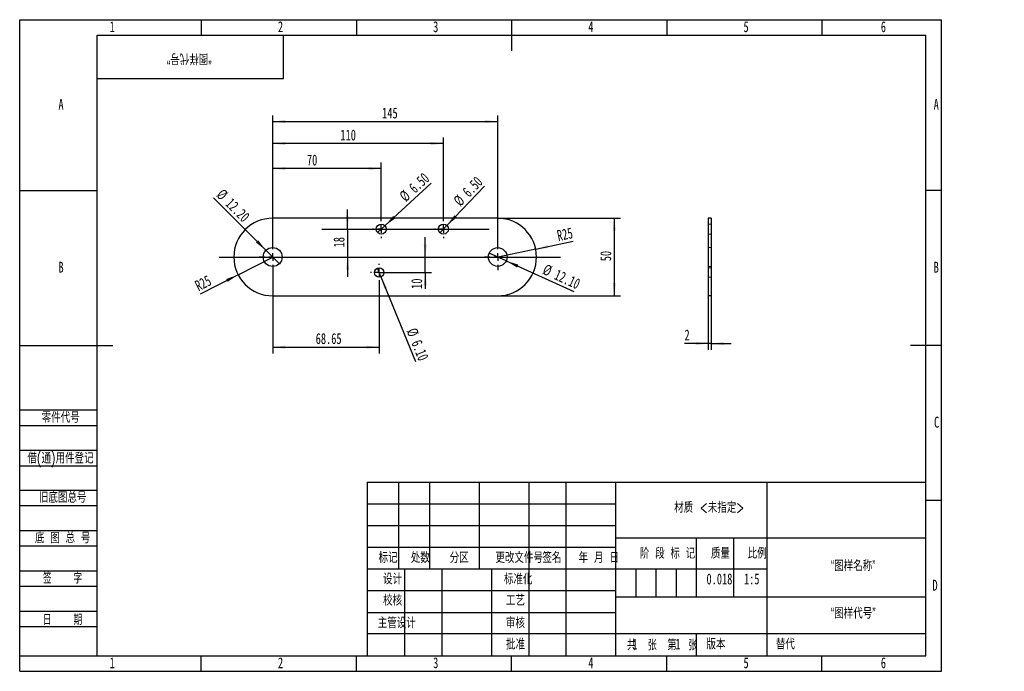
# Model space of a CAD drawing. Header units: millimetres. Extents: x 0 to 317, y 0 to 210.
import ezdxf

# ---------------------------------------------------------------- set-up
doc = ezdxf.new("R2010")
doc.units = ezdxf.units.MM
doc.linetypes.add('HIDDEN', pattern=[1.905, 1.27, -0.635])
doc.layers.add('图框', color=7, linetype='Continuous')
doc.layers.add('粗实线层', color=7, linetype='Continuous', lineweight=25)
doc.styles.add('SLDTEXTSTYLE0', font='TXT', dxfattribs={"width": 0.7, "bigfont": 'bigfont'})
doc.styles.add('SLDTEXTSTYLE1', font='TXT', dxfattribs={"width": 0.6, "bigfont": 'bigfont'})
doc.styles.add('SLDTEXTSTYLE2', font='TXT', dxfattribs={"width": 0.614286, "bigfont": 'bigfont'})
doc.styles.add('SLDTEXTSTYLE3', font='TXT', dxfattribs={"width": 0.62, "bigfont": 'bigfont'})
doc.styles.add('SLDTEXTSTYLE4', font='TXT', dxfattribs={"width": 0.566667, "bigfont": 'bigfont'})
doc.styles.add('SLDTEXTSTYLE5', font='TXT', dxfattribs={"width": 0.7})
doc.dimstyles.new('SLDDIMSTYLE0', dxfattribs={"dimtxt": 3.5, "dimasz": 4.08, "dimexe": 0, "dimexo": 0.0625, "dimgap": 0.875, "dimtad": 2, "dimlfac": 2, "dimrnd": 1e-09, "dimzin": 12, "dimdsep": 46, "dimtxsty": 'SLDTEXTSTYLE5', "dimsah": 1, "dimcen": 0.09, "dimadec": 0, "dimazin": 3, "dimtfac": 1, "dimtmove": 0, "dimatfit": 0, "dimfxl": 0, "dimfrac": 2, "dimtolj": 1, "dimtzin": 12, "dimarcsym": 0})
doc.dimstyles.new('SLDDIMSTYLE1', dxfattribs={"dimtxt": 3.5, "dimasz": 4.08, "dimexe": 0, "dimexo": 0.0625, "dimgap": 0.875, "dimtad": 2, "dimlfac": 2, "dimrnd": 1e-09, "dimzin": 4, "dimdsep": 46, "dimtxsty": 'SLDTEXTSTYLE5', "dimblk1": 'NONE', "dimsah": 1, "dimcen": 0, "dimadec": 0, "dimazin": 1, "dimtfac": 1, "dimtmove": 0, "dimatfit": 3, "dimldrblk": 'NONE', "dimfxl": 0, "dimfrac": 2, "dimtolj": 1, "dimtzin": 12, "dimarcsym": 0})
doc.dimstyles.new('SLDDIMSTYLE2', dxfattribs={"dimtxt": 3.5, "dimasz": 4.08, "dimexe": 0, "dimexo": 0.0625, "dimgap": 0.875, "dimtad": 2, "dimlfac": 2, "dimrnd": 1e-09, "dimzin": 12, "dimdsep": 46, "dimtxsty": 'SLDTEXTSTYLE5', "dimsah": 1, "dimcen": 0, "dimadec": 0, "dimazin": 3, "dimtfac": 1, "dimtofl": 0, "dimtmove": 0, "dimatfit": 3, "dimfxl": 0, "dimfrac": 2, "dimtolj": 1, "dimtzin": 12, "dimarcsym": 0})
doc.dimstyles.new('SLDDIMSTYLE3', dxfattribs={"dimtxt": 3.5, "dimasz": 4.08, "dimexe": 0, "dimexo": 0.0625, "dimgap": 0.875, "dimtad": 2, "dimlfac": 2, "dimrnd": 1e-09, "dimzin": 12, "dimdsep": 46, "dimtxsty": 'SLDTEXTSTYLE5', "dimsah": 1, "dimcen": 0.09, "dimadec": 0, "dimazin": 3, "dimtfac": 1, "dimtofl": 0, "dimtmove": 0, "dimatfit": 3, "dimfxl": 0, "dimfrac": 2, "dimtolj": 1, "dimtzin": 12, "dimarcsym": 0})

# ---------------------------------------------------------------- blocks, each defined once
blk = doc.blocks.new('_D')
at = {"layer": '图框'}
for p, q in [((130.67, 133.52), (130.67, 139.87)), ((130.67, 128.52), (130.67, 133.52)), ((115.84, 128.52), (132.67, 128.52)), ((130.67, 128.52), (130.67, 123.25))]:
    blk.add_line(p, q, dxfattribs=at)
for points in [[(130.67, 133.52), (131.18, 137.6), (130.16, 137.6)], [(130.67, 128.52), (130.16, 124.44), (131.18, 124.44)]]:
    blk.add_solid(points, dxfattribs=at)
at = {"layer": '图框', "insert": (126.16, 123.25), "char_height": 3.5, "attachment_point": 1, "rotation": 90, "style": 'SLDTEXTSTYLE5'}
blk.add_mtext('10', dxfattribs=at)
blk = doc.blocks.new('_D_1')
at = {"layer": '图框'}
for p, q in [((105.64, 142.52), (105.64, 148.87)), ((105.64, 142.52), (105.64, 133.52)), ((105.64, 133.52), (105.64, 127.17))]:
    blk.add_line(p, q, dxfattribs=at)
for points in [[(105.64, 142.52), (106.15, 146.6), (105.13, 146.6)], [(105.64, 133.52), (105.13, 129.44), (106.15, 129.44)]]:
    blk.add_solid(points, dxfattribs=at)
at = {"layer": '图框', "insert": (101.13, 136.62), "char_height": 3.5, "attachment_point": 1, "rotation": 90, "style": 'SLDTEXTSTYLE5'}
blk.add_mtext('18', dxfattribs=at)
blk = doc.blocks.new('_D_2')
at = {"layer": '图框'}
for q in [(62.45, 152.58), (83.67, 131.36)]:
    blk.add_line((79.35, 135.67), q, dxfattribs=at)
blk.add_solid([(79.35, 135.67), (76.83, 138.92), (76.11, 138.2)], dxfattribs=at)
at = {"layer": '图框', "char_height": 3.5, "attachment_point": 1, "rotation": 315, "style": 'SLDTEXTSTYLE5'}
for s, insert in [('%%c', (65.63, 155.77)), ('12.20', (68.53, 152.85))]:
    blk.add_mtext(s, dxfattribs=dict(at, insert=insert))
blk = doc.blocks.new('_NONE')
blk = doc.blocks.new('_D_3')
at = {"layer": '图框'}
for q in [(81.51, 133.52), (58.11, 121.53)]:
    blk.add_line((70.39, 127.82), q, dxfattribs=at)
blk.add_solid([(70.39, 127.82), (66.52, 126.41), (66.99, 125.51)], dxfattribs=at)
at = {"layer": '图框', "insert": (56.06, 125.54), "char_height": 3.5, "attachment_point": 1, "rotation": 27.1193, "style": 'SLDTEXTSTYLE5'}
blk.add_mtext('R25', dxfattribs=at)
blk = doc.blocks.new('_D_4')
at = {"layer": '图框'}
for q in [(132.57, 157.32), (115.32, 141.42)]:
    blk.add_line((117.71, 143.62), q, dxfattribs=at)
blk.add_solid([(117.71, 143.62), (121.05, 146.01), (120.36, 146.76)], dxfattribs=at)
at = {"layer": '图框', "char_height": 3.5, "attachment_point": 1, "rotation": 42.6568, "style": 'SLDTEXTSTYLE5'}
for s, insert in [('6.50', (125.03, 156.45)), ('%%c', (121.99, 153.68))]:
    blk.add_mtext(s, dxfattribs=dict(at, insert=insert))
blk = doc.blocks.new('_D_5')
at = {"layer": '图框'}
for q in [(149.77, 156.33), (135.39, 141.35)]:
    blk.add_line((137.64, 143.69), q, dxfattribs=at)
blk.add_solid([(137.64, 143.69), (140.83, 146.28), (140.1, 146.98)], dxfattribs=at)
at = {"layer": '图框', "char_height": 3.5, "attachment_point": 1, "rotation": 46.1646, "style": 'SLDTEXTSTYLE5'}
for s, insert in [('6.50', (142.3, 154.99)), ('%%c', (139.44, 152.04))]:
    blk.add_mtext(s, dxfattribs=dict(at, insert=insert))
blk = doc.blocks.new('_D_6')
at = {"layer": '图框'}
for q in [(115.26, 129.93), (127.52, 99.84)]:
    blk.add_line((116.41, 127.1), q, dxfattribs=at)
blk.add_solid([(116.41, 127.1), (117.48, 123.14), (118.42, 123.52)], dxfattribs=at)
at = {"layer": '图框', "char_height": 3.5, "attachment_point": 1, "rotation": 292.1747, "style": 'SLDTEXTSTYLE5'}
for s, insert in [('%%c', (127.83, 111.04)), ('6.10', (129.37, 107.22))]:
    blk.add_mtext(s, dxfattribs=dict(at, insert=insert))
blk = doc.blocks.new('_D_7')
at = {"layer": '图框'}
for q in [(151.26, 134.76), (178.52, 122.42)]:
    blk.add_line((156.77, 132.27), q, dxfattribs=at)
blk.add_solid([(156.77, 132.27), (160.27, 130.12), (160.69, 131.05)], dxfattribs=at)
at = {"layer": '图框', "char_height": 3.5, "attachment_point": 1, "rotation": 335.6414, "style": 'SLDTEXTSTYLE5'}
for s, insert in [('%%c', (169.63, 131.39)), ('12.10', (173.38, 129.68))]:
    blk.add_mtext(s, dxfattribs=dict(at, insert=insert))
blk = doc.blocks.new('_D_8')
at = {"layer": '图框'}
for p, q in [((154.01, 146.02), (193.59, 146.02)), ((191.59, 146.02), (191.59, 121.02)), ((154.01, 121.02), (193.59, 121.02))]:
    blk.add_line(p, q, dxfattribs=at)
for points in [[(191.59, 146.02), (191.08, 141.94), (192.09, 141.94)], [(191.59, 121.02), (192.09, 125.1), (191.08, 125.1)]]:
    blk.add_solid(points, dxfattribs=at)
at = {"layer": '图框', "insert": (187.07, 132.15), "char_height": 3.5, "attachment_point": 1, "rotation": 90, "style": 'SLDTEXTSTYLE5'}
blk.add_mtext('50', dxfattribs=at)
blk = doc.blocks.new('_D_9')
at = {"layer": '图框'}
for p, q in [((81.51, 137.82), (81.51, 164.02)), ((116.51, 162.02), (81.51, 162.02)), ((116.51, 145.39), (116.51, 164.02))]:
    blk.add_line(p, q, dxfattribs=at)
for points in [[(81.51, 162.02), (85.59, 161.51), (85.59, 162.53)], [(116.51, 162.02), (112.43, 162.53), (112.43, 161.51)]]:
    blk.add_solid(points, dxfattribs=at)
at = {"layer": '图框', "insert": (92.55, 166.53), "char_height": 3.5, "attachment_point": 1, "style": 'SLDTEXTSTYLE5'}
blk.add_mtext('70', dxfattribs=at)
blk = doc.blocks.new('_D_10')
at = {"layer": '图框'}
for p, q in [((81.51, 137.82), (81.51, 172.08)), ((136.51, 145.39), (136.51, 172.08)), ((136.51, 170.08), (81.51, 170.08))]:
    blk.add_line(p, q, dxfattribs=at)
for points in [[(81.51, 170.08), (85.59, 169.57), (85.59, 170.59)], [(136.51, 170.08), (132.43, 170.59), (132.43, 169.57)]]:
    blk.add_solid(points, dxfattribs=at)
at = {"layer": '图框', "insert": (103.34, 174.59), "char_height": 3.5, "attachment_point": 1, "style": 'SLDTEXTSTYLE5'}
blk.add_mtext('110', dxfattribs=at)
blk = doc.blocks.new('_D_11')
at = {"layer": '图框'}
for p, q in [((81.51, 137.82), (81.51, 179.17)), ((154.01, 137.79), (154.01, 179.17)), ((81.51, 177.17), (154.01, 177.17))]:
    blk.add_line(p, q, dxfattribs=at)
for points in [[(81.51, 177.17), (85.59, 176.66), (85.59, 177.68)], [(154.01, 177.17), (149.93, 177.68), (149.93, 176.66)]]:
    blk.add_solid(points, dxfattribs=at)
at = {"layer": '图框', "insert": (116.78, 181.68), "char_height": 3.5, "attachment_point": 1, "style": 'SLDTEXTSTYLE5'}
blk.add_mtext('145', dxfattribs=at)
blk = doc.blocks.new('_D_12')
at = {"layer": '图框'}
for p, q in [((81.51, 129.22), (81.51, 102.46)), ((115.84, 125.74), (115.84, 102.46)), ((81.51, 104.46), (115.84, 104.46))]:
    blk.add_line(p, q, dxfattribs=at)
for points in [[(81.51, 104.46), (85.59, 103.95), (85.59, 104.97)], [(115.84, 104.46), (111.76, 104.97), (111.76, 103.95)]]:
    blk.add_solid(points, dxfattribs=at)
at = {"layer": '图框', "insert": (95.38, 108.97), "char_height": 3.5, "attachment_point": 1, "style": 'SLDTEXTSTYLE5'}
blk.add_mtext('68.65', dxfattribs=at)
blk = doc.blocks.new('_D_13')
at = {"layer": '图框'}
for q in [(178.29, 138.61), (154.01, 133.52)]:
    blk.add_line((166.25, 136.08), q, dxfattribs=at)
blk.add_solid([(166.25, 136.08), (170.34, 136.42), (170.13, 137.42)], dxfattribs=at)
at = {"layer": '图框', "insert": (172.86, 142.07), "char_height": 3.5, "attachment_point": 1, "rotation": 11.8382, "style": 'SLDTEXTSTYLE5'}
blk.add_mtext('R25', dxfattribs=at)
blk = doc.blocks.new('SW_CENTERMARKSYMBOL_0')
at = {"layer": '图框', "color": 0}
for p, q in [((0, 2.5), (0, 4.3)), ((-2.5, 0), (-4.3, 0)), ((0, 0), (-1.25, 0)), ((0, 0), (0, 1.25)), ((0, 0), (0, -1.25)), ((0, 0), (1.25, 0)), ((2.5, 0), (4.3, 0)), ((0, -2.5), (0, -4.3))]:
    blk.add_line(p, q, dxfattribs=at)
blk = doc.blocks.new('SW_CENTERMARKSYMBOL_1')
at = {"layer": '图框', "color": 0}
for p, q in [((0, 2.5), (0, 4.275)), ((-2.5, 0), (-4.275, 0)), ((0, 0), (-1.25, 0)), ((0, 0), (0, 1.25)), ((0, 0), (0, -1.25)), ((0, 0), (1.25, 0)), ((2.5, 0), (4.275, 0)), ((0, -2.5), (0, -4.275))]:
    blk.add_line(p, q, dxfattribs=at)
blk = doc.blocks.new('SW_CENTERMARKSYMBOL_2')
at = {"layer": '图框', "color": 0}
for p, q in [((-2.5, 0), (-2.775, 0)), ((0, 0), (-1.25, 0)), ((0, 2.5), (0, 2.775)), ((0, 0), (0, 1.25)), ((0, 0), (0, -1.25)), ((0, 0), (1.25, 0)), ((2.5, 0), (2.775, 0)), ((0, -2.5), (0, -2.775))]:
    blk.add_line(p, q, dxfattribs=at)
blk = doc.blocks.new('SW_CENTERMARKSYMBOL_3')
at = {"layer": '图框', "color": 0}
for p, q in [((-2.5, 0), (-2.875, 0)), ((0, 0), (-1.25, 0)), ((0, 2.5), (0, 2.875)), ((0, 0), (0, 1.25)), ((0, 0), (0, -1.25)), ((0, 0), (1.25, 0)), ((2.5, 0), (2.875, 0)), ((0, -2.5), (0, -2.875))]:
    blk.add_line(p, q, dxfattribs=at)
blk = doc.blocks.new('SW_CENTERMARKSYMBOL_4')
at = {"layer": '图框', "color": 0}
for p, q in [((-2.5, 0), (-2.875, 0)), ((0, 0), (-1.25, 0)), ((0, 2.5), (0, 2.875)), ((0, 0), (0, 1.25)), ((0, 0), (0, -1.25)), ((0, 0), (1.25, 0)), ((2.5, 0), (2.875, 0)), ((0, -2.5), (0, -2.875))]:
    blk.add_line(p, q, dxfattribs=at)
blk = doc.blocks.new('_D_14')
at = {"layer": '图框'}
for p, q in [((221.84, 121.02), (221.84, 103.63)), ((222.84, 121.02), (222.84, 103.63)), ((221.84, 105.63), (214.21, 105.63)), ((222.84, 105.63), (221.84, 105.63)), ((222.84, 105.63), (229.19, 105.63))]:
    blk.add_line(p, q, dxfattribs=at)
for points in [[(221.84, 105.63), (217.76, 106.14), (217.76, 105.12)], [(222.84, 105.63), (226.92, 105.12), (226.92, 106.14)]]:
    blk.add_solid(points, dxfattribs=at)
at = {"layer": '图框', "insert": (214.21, 110.14), "char_height": 3.5, "attachment_point": 1, "style": 'SLDTEXTSTYLE5'}
blk.add_mtext('2', dxfattribs=at)

msp = doc.modelspace()

# ---------------------------------------------------------------- linework, layer by layer
at = {"color": 7, "linetype": 'Continuous', "lineweight": 25}
for p, q in [((154.0111, 146.0172), (81.5111, 146.0172)), ((222.8414, 146.0172), (221.8414, 146.0172)), ((221.8414, 146.0172), (221.8414, 121.0172)), ((222.8414, 146.0172), (222.8414, 121.0172)), ((81.5111, 121.0172), (154.0111, 121.0172)), ((222.8414, 121.0172), (221.8414, 121.0172))]:
    msp.add_line(p, q, dxfattribs=at)
at = {"color": 7, "linetype": 'HIDDEN', "lineweight": 18}
for p, q in [((222.8414, 144.1422), (221.8414, 144.1422)), ((221.8414, 140.8922), (222.8414, 140.8922)), ((222.8414, 136.5672), (221.8414, 136.5672)), ((222.8414, 136.5422), (221.8414, 136.5422)), ((221.8414, 130.4922), (222.8414, 130.4922)), ((221.8414, 130.4672), (222.8414, 130.4672)), ((222.8414, 130.0422), (221.8414, 130.0422)), ((221.8414, 126.9922), (222.8414, 126.9922))]:
    msp.add_line(p, q, dxfattribs=at)
at = {"color": 7, "linetype": 'Continuous', "lineweight": 25}
for centre, radius in [((116.5111, 142.5172), 1.625), ((136.5111, 142.5172), 1.625), ((81.5111, 133.5172), 3.05), ((154.0111, 133.5172), 3.025), ((115.8372, 128.5172), 1.525)]:
    msp.add_circle(centre, radius, dxfattribs=at)
for centre, start, end in [((81.5111, 133.5172), 90, 270), ((154.0111, 133.5172), 270, 90)]:
    msp.add_arc(centre, 12.5, start, end, dxfattribs=at)
at = {"layer": '图框'}
for p, q in [((0, 0), (0, 210)), ((0, 210), (297, 210)), ((58.5, 210), (58.5, 205)), ((108.5, 210), (108.5, 205)), ((208.5, 210), (208.5, 205)), ((258.5, 210), (258.5, 205)), ((297, 0), (297, 210)), ((0, 155), (25, 155)), ((297, 155), (292, 155)), ((97.4038, 142.5172), (151.3125, 142.5172)), ((64.2456, 133.5172), (174.2023, 133.5172)), ((0, 84.2206), (25, 84.2206)), ((0, 79.2206), (25, 79.2206)), ((0, 71.2206), (25, 71.2206)), ((0, 66.2206), (25, 66.2206)), ((0, 58.43), (25, 58.43)), ((112, 54), (192, 54)), ((297, 55), (292, 55)), ((0, 53.43), (25, 53.43)), ((0, 45.43), (25, 45.43)), ((112, 47), (192, 47)), ((0, 40.43), (25, 40.43)), ((0, 32.43), (25, 32.43)), ((198.5, 33), (198.5, 24)), ((205, 33), (205, 24)), ((211.5, 33), (211.5, 24)), ((0, 27.43), (25, 27.43)), ((0, 19.43), (25, 19.43)), ((0, 14.43), (25, 14.43)), ((0, 5), (25, 5)), ((58.5, 0), (58.5, 5)), ((108.5, 0), (108.5, 5)), ((208.5, 0), (208.5, 5)), ((258.5, 0), (258.5, 5)), ((0, 0), (297, 0))]:
    msp.add_line(p, q, dxfattribs=at)
at = {"layer": '图框', "lineweight": 25}
for p, q in [((158.5, 210), (158.5, 200)), ((0, 105), (30, 105)), ((297, 105), (287, 105)), ((112, 61), (112, 5)), ((112, 61), (292, 61)), ((122, 61), (122, 33)), ((132, 61), (132, 33)), ((148, 61), (148, 33)), ((164, 61), (164, 5)), ((176, 61), (176, 5)), ((191.9681, 61.0522), (192.0047, 5)), ((240.6919, 61), (240.6919, 5)), ((191.9799, 43.0522), (291.9799, 43.0522)), ((218, 43.0691), (218, 24.0691)), ((230, 43), (230, 24)), ((112, 40), (192, 40)), ((112, 33), (192, 33)), ((124, 33), (124, 5)), ((136, 33), (136, 5)), ((152, 33), (152, 5)), ((192.0152, 33), (240.6919, 33)), ((112, 26), (192, 26)), ((192, 24), (292, 24)), ((112, 19), (192, 19)), ((112, 12.1661), (192, 12.1661)), ((192, 12.1661), (292, 12.1661)), ((218, 12.1661), (218, 5)), ((25, 5), (292, 5)), ((158.5, 0), (158.5, 5))]:
    msp.add_line(p, q, dxfattribs=at)
at = {"layer": '图框', "linetype": 'Continuous', "lineweight": 25}
for p, q in [((25, 5), (25, 205)), ((25, 205), (292, 205)), ((292, 5), (292, 205))]:
    msp.add_line(p, q, dxfattribs=at)
at = {"layer": '粗实线层'}
for p, q in [((85, 191), (85, 205)), ((25, 191), (85, 191))]:
    msp.add_line(p, q, dxfattribs=at)

# ---------------------------------------------------------------- block references
at = {"layer": '图框'}
for name, p in [('SW_CENTERMARKSYMBOL_4', (116.5111, 142.5172)), ('SW_CENTERMARKSYMBOL_3', (136.5111, 142.5172)), ('SW_CENTERMARKSYMBOL_0', (81.5111, 133.5172)), ('SW_CENTERMARKSYMBOL_1', (154.0111, 133.5172)), ('SW_CENTERMARKSYMBOL_2', (115.8372, 128.5172))]:
    msp.add_blockref(name, p, dxfattribs=at)

# ---------------------------------------------------------------- texts
at = {"layer": '图框', "char_height": 3.5}
for s, insert, attachment_point, style in [('1', (29.7944, 209.4864), 2, 'SLDTEXTSTYLE5'), ('2', (84.0444, 209.4864), 2, 'SLDTEXTSTYLE5'), ('3', (134.0444, 209.4864), 2, 'SLDTEXTSTYLE5'), ('4', (184.0444, 209.4864), 2, 'SLDTEXTSTYLE5'), ('5', (234.0444, 209.4864), 2, 'SLDTEXTSTYLE5'), ('6', (278.2969, 209.4864), 2, 'SLDTEXTSTYLE5'), ('A', (13.3203, 184.4864), 2, 'SLDTEXTSTYLE5'), ('A', (295.3203, 184.4864), 2, 'SLDTEXTSTYLE5'), ('B', (13.3203, 131.9864), 2, 'SLDTEXTSTYLE5'), ('B', (295.3203, 131.9864), 2, 'SLDTEXTSTYLE5'), ('\\M+197EB\\M+18C8F\\M+191E3\\M+18D86', (7.0836, 83.5791), 1, 'SLDTEXTSTYLE0'), ('C', (295.4273, 82.0427), 2, 'SLDTEXTSTYLE5'), ('\\M+18ED8(\\M+192CA)\\M+19770\\M+18C8F\\M+1936F记', (2.4961, 70.4725), 1, 'SLDTEXTSTYLE0'), ('\\M+18B8C\\M+192EA图总\\M+18D86', (6.1941, 57.8238), 1, 'SLDTEXTSTYLE0'), ('\\M+18DDE质 <\\M+196A2\\M+18E77\\M+192E8>', (222.1561, 54.5771), 2, 'SLDTEXTSTYLE0'), ('\\M+192EA 图 总 \\M+18D86', (4.9472, 44.7655), 1, 'SLDTEXTSTYLE2'), ('\\M+18D58\\M+189FC\\M+195B6\\M+18C8F\\M+18D86', (160.9367, 38.4172), 2, 'SLDTEXTSTYLE0'), ('标记', (118.6973, 38.4172), 2, 'SLDTEXTSTYLE0'), ('处\\M+19094', (129.0872, 38.4172), 2, 'SLDTEXTSTYLE0'), ('\\M+195AA\\M+18BE6', (141.6086, 38.4172), 2, 'SLDTEXTSTYLE0'), ('签\\M+196BC', (171.4765, 38.4172), 2, 'SLDTEXTSTYLE0'), ('\\M+1944E \\M+18C8E \\M+193FA', (186.589, 38.4172), 2, 'SLDTEXTSTYLE3'), ('阶 \\M+19269 标 记', (208.7236, 39.8054), 2, 'SLDTEXTSTYLE2'), ('质\\M+197CA', (225.7721, 39.8054), 2, 'SLDTEXTSTYLE0'), ('\\M+194E4\\M+197E1', (237.6193, 39.8054), 2, 'SLDTEXTSTYLE0'), ('\\M+18167图样\\M+196BC\\M+18FCC\\M+18168', (268.5617, 35.7907), 2, 'SLDTEXTSTYLE0'), ('签    \\M+18E9A', (13.8097, 31.7635), 2, 'SLDTEXTSTYLE4'), ('设计', (120.147, 31.5581), 2, 'SLDTEXTSTYLE0'), ('标\\M+18F79\\M+189BB', (160.6132, 31.4917), 2, 'SLDTEXTSTYLE0'), ('0.018', (225.4579, 31.5205), 2, 'SLDTEXTSTYLE5'), ('1:5', (235.8582, 31.5205), 2, 'SLDTEXTSTYLE5'), ('D', (294.9297, 29.4864), 2, 'SLDTEXTSTYLE5'), ('\\M+18D5A\\M+18A6A', (120.147, 24.679), 2, 'SLDTEXTSTYLE0'), ('\\M+18D48艺', (159.7357, 24.6426), 2, 'SLDTEXTSTYLE0'), ('\\M+18167图样\\M+191E3\\M+18D86\\M+18168', (268.5641, 20.4896), 2, 'SLDTEXTSTYLE0'), ('\\M+193FA    \\M+18AFA', (13.8097, 18.4135), 2, 'SLDTEXTSTYLE4'), ('\\M+18EE5\\M+18AC7设计', (121.5062, 17.3993), 2, 'SLDTEXTSTYLE0'), ('审\\M+18A6A', (159.7357, 17.3993), 2, 'SLDTEXTSTYLE0'), ('\\M+194E1\\M+18F79', (159.7381, 10.5229), 2, 'SLDTEXTSTYLE0'), ('\\M+18BA4  张', (200.4813, 10.2618), 2, 'SLDTEXTSTYLE1'), ('1', (197.3926, 10.5314), 1, 'SLDTEXTSTYLE5'), ('\\M+194C5\\M+1967B', (224.3389, 10.5314), 2, 'SLDTEXTSTYLE0'), ('\\M+191E6  张', (213.5087, 10.2618), 2, 'SLDTEXTSTYLE1'), ('1', (211.295, 10.5314), 1, 'SLDTEXTSTYLE5'), ('\\M+191D6\\M+191E3', (243.6406, 10.5314), 1, 'SLDTEXTSTYLE0'), ('1', (29.7944, 4.4864), 2, 'SLDTEXTSTYLE5'), ('2', (84.0444, 4.4864), 2, 'SLDTEXTSTYLE5'), ('3', (134.0444, 4.4864), 2, 'SLDTEXTSTYLE5'), ('4', (184.0444, 4.4864), 2, 'SLDTEXTSTYLE5'), ('5', (234.0444, 4.4864), 2, 'SLDTEXTSTYLE5'), ('6', (278.2969, 4.4864), 2, 'SLDTEXTSTYLE5')]:
    msp.add_mtext(s, dxfattribs=dict(at, insert=insert, attachment_point=attachment_point, style=style))
at = {"layer": '图框', "insert": (54.6359, 195.6547), "char_height": 3.5, "attachment_point": 2, "rotation": 180, "style": 'SLDTEXTSTYLE0'}
msp.add_mtext('\\M+18167图样\\M+191E3\\M+18D86\\M+18168', dxfattribs=at)

# ---------------------------------------------------------------- dimensions: what is measured, and where the dimension line sits
at = {"layer": '图框'}
for base, p1, p2, dimstyle, picture, middle in [((154.0111, 177.1678), (81.5111, 137.8172), (154.0111, 137.7922), 'SLDDIMSTYLE3', '_D_11', (119.0828, 177.1678)), ((81.5111, 170.0827), (136.5111, 145.3922), (81.5111, 137.8172), 'SLDDIMSTYLE3', '_D_10', (105.6398, 170.0827)), ((81.5111, 162.0172), (116.5111, 145.3922), (81.5111, 137.8172), 'SLDDIMSTYLE3', '_D_9', (94.088, 162.0172)), ((115.8372, 104.4617), (81.5111, 129.2172), (115.8372, 125.7422), 'SLDDIMSTYLE3', '_D_12', (99.2136, 104.4617)), ((221.8414, 105.6277), (222.8414, 121.0172), (221.8414, 121.0172), 'SLDDIMSTYLE0', '_D_14', (214.9825, 105.6277))]:
    dim = msp.add_linear_dim(base=base, p1=p1, p2=p2, dimstyle=dimstyle, dxfattribs=at)
    dim.commit()
    dim.dimension.update_dxf_attribs({"geometry": picture, "text_midpoint": middle, "dimtype": 160})
for p1, p2, picture, middle in [((115.3161, 141.4161), (117.7062, 143.6183), '_D_4', (128.9575, 153.985)), ((135.3857, 141.345), (137.6366, 143.6894), '_D_5', (146.3922, 152.8084)), ((83.6678, 131.3605), (79.3545, 135.6739), '_D_2', (66.4951, 148.5332)), ((151.2554, 134.7648), (156.7669, 132.2695), '_D_7', (173.2995, 124.7844)), ((115.2616, 129.9294), (116.4128, 127.105), '_D_6', (125.6417, 104.4617))]:
    dim = msp.add_diameter_dim_2p(p1=p1, p2=p2, dimstyle='SLDDIMSTYLE1', dxfattribs=at)
    dim.commit()
    dim.dimension.update_dxf_attribs({"geometry": picture, "text_midpoint": middle, "dimtype": 163})
for base, p1, p2, dimstyle, picture, middle in [((105.6398, 133.5172), (97.4038, 142.5172), (64.2456, 133.5172), 'SLDDIMSTYLE0', '_D_1', (105.6398, 138.1546)), ((191.5857, 121.0172), (154.0111, 146.0172), (154.0111, 121.0172), 'SLDDIMSTYLE3', '_D_8', (191.5857, 133.6879)), ((130.6689, 133.5172), (115.8372, 128.5172), (174.2023, 133.5172), 'SLDDIMSTYLE0', '_D', (130.6689, 124.7844))]:
    dim = msp.add_linear_dim(base=base, p1=p1, p2=p2, angle=90, dimstyle=dimstyle, dxfattribs=at)
    dim.commit()
    dim.dimension.update_dxf_attribs({"geometry": picture, "text_midpoint": middle, "dimtype": 160})
for center, mpoint, picture, middle in [((154.0111, 133.5172), (166.2453, 136.0816), '_D_13', (176.1355, 138.1546)), ((81.5111, 133.5172), (70.3854, 127.8191), '_D_3', (60.0741, 122.5382))]:
    dim = msp.add_radius_dim(center=center, mpoint=mpoint, dimstyle='SLDDIMSTYLE2', dxfattribs=at)
    dim.commit()
    dim.dimension.update_dxf_attribs({"geometry": picture, "text_midpoint": middle, "dimtype": 164})

doc.saveas('drawing.dxf')
